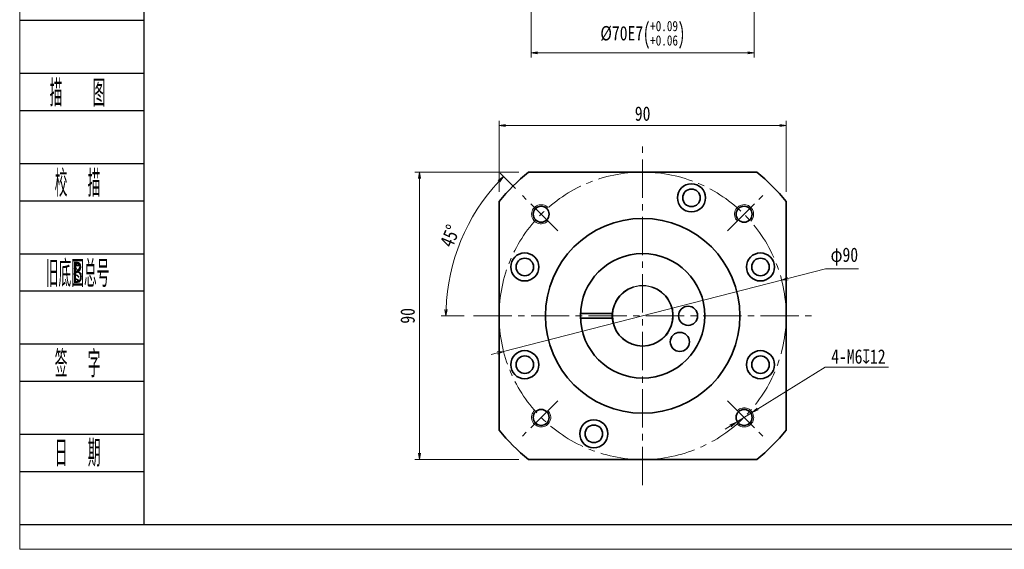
# Model space of a CAD drawing. Header units: millimetres. Extents: x -17 to 650, y 12 to 474.
# Tile 1 of 8: x -14 to 295, y 12 to 178. Entities that reach past the tile are written whole.
import ezdxf
from ezdxf.enums import TextEntityAlignment as Align

# ---------------------------------------------------------------- set-up
doc = ezdxf.new("R2010")
doc.units = ezdxf.units.MM
doc.linetypes.add('点画线', pattern=[18, 12, -2, 2, -2])
doc.layers.add('2细线层', color=4, linetype='Continuous')
doc.layers.add('6文字层', color=3, linetype='Continuous')
for name, color, linetype, lineweight in [('CDRAFT0', 7, 'Continuous', 35), ('EB0', 7, 'Continuous', 35), ('中心线层', 1, '点画线', 18), ('图框_外框线', 7, 'Continuous', 18), ('尺寸线层', 3, 'Continuous', 18), ('粗实线层', 7, 'Continuous', 35), ('粗实线层_1', 7, 'Continuous', 35), ('细实线', 211, 'Continuous', 18)]:
    doc.layers.add(name, color=color, linetype=linetype, lineweight=lineweight)
doc.styles.add('PC_TEXTSTYLE', font='ISOCP.SHX', dxfattribs={"width": 0.707, "bigfont": 'GBCBIG.SHX'})
doc.styles.get("Standard").update_dxf_attribs({"font": 'SimSun.ttf'})
doc.styles.add('宋体', font='SimSun.ttf', dxfattribs={"width": 0.8})
doc.dimstyles.new('A水平标注$0', dxfattribs={"dimtxt": 3.5, "dimasz": 2, "dimexe": 1.5, "dimexo": 3, "dimgap": 1.1, "dimtad": 1, "dimtoh": 1, "dimdec": 4, "dimdsep": 46, "dimtxsty": '宋体', "dimblk": 'OPEN', "dimcen": 3, "dimclrd": 3, "dimclre": 3, "dimclrt": 6, "dimadec": 0, "dimazin": 0, "dimtm": 1e-09, "dimtfac": 1, "dimtdec": 4, "dimtix": 1, "dimtmove": 0, "dimatfit": 3, "dimldrblk": 'OPEN', "dimfxl": 0, "dimlwd": 13, "dimlwe": 13, "dimarcsym": 0})
doc.dimstyles.new('D直径标注φ25', dxfattribs={"dimtxt": 3.5, "dimasz": 2, "dimexe": 1, "dimexo": 3, "dimtad": 1, "dimtoh": 1, "dimdec": 1, "dimdsep": 46, "dimtxsty": '宋体', "dimblk": 'OPEN', "dimcen": 3, "dimclrd": 3, "dimclre": 3, "dimclrt": 130, "dimadec": 0, "dimazin": 0, "dimtm": 1e-09, "dimtfac": 1, "dimtdec": 1, "dimtmove": 0, "dimatfit": 0, "dimldrblk": 'OPEN', "dimfxl": 0, "dimlwd": 13, "dimlwe": 13, "dimarcsym": 0})
doc.dimstyles.new('螺孔(M8-7H)', dxfattribs={"dimtxt": 3.5, "dimasz": 2, "dimexe": 1.25, "dimexo": 3, "dimtad": 1, "dimtoh": 1, "dimdec": 4, "dimdsep": 46, "dimtxsty": '宋体', "dimblk": 'OPEN', "dimcen": 3, "dimclrd": 3, "dimclre": 3, "dimclrt": 2, "dimadec": 0, "dimazin": 0, "dimtm": 1e-09, "dimtfac": 1, "dimtdec": 4, "dimtmove": 0, "dimatfit": 3, "dimldrblk": 'OPEN', "dimfxl": 0, "dimlwd": 9, "dimlwe": 9, "dimarcsym": 0})

# ---------------------------------------------------------------- blocks, each defined once
blk = doc.blocks.new('_Open')
at = {"color": 0, "linetype": 'ByBlock', "lineweight": -2}
for p, q in [((-1, 0.17), (0, 0)), ((-1, -0.17), (0, 0)), ((0, 0), (-1, 0))]:
    blk.add_line(p, q, dxfattribs=at)
blk = doc.blocks.new('*D22')
at = {"layer": 'Defpoints', "color": 0, "transparency": 16777216}
for p in [(145.76, 129.92), (111.58, 39.92), (145.76, 39.92)]:
    blk.add_point(p, dxfattribs=at)
at = {"layer": '尺寸线层', "color": 3, "lineweight": 13, "transparency": 16777216}
for p, q in [((142.76, 129.92), (110.08, 129.92)), ((111.58, 127.92), (111.58, 41.92)), ((142.76, 39.92), (110.08, 39.92))]:
    blk.add_line(p, q, dxfattribs=at)
at = {"layer": '尺寸线层', "color": 3, "lineweight": 13, "transparency": 16777216, "xscale": 2, "yscale": 2, "zscale": 2}
for p, rotation in [((111.58, 129.92), 90), ((111.58, 39.92), 270)]:
    blk.add_blockref('_Open', p, dxfattribs=dict(at, rotation=rotation))
at = {"layer": '尺寸线层', "color": 6, "transparency": 16777216, "insert": (107.88, 84.92), "char_height": 4.5, "attachment_point": 5, "rotation": 90, "style": '宋体', "bg_fill": 3, "box_fill_scale": 1.1, "bg_fill_color": 257, "bg_fill_transparency": 0}
blk.add_mtext('90', dxfattribs=at)
blk = doc.blocks.new('*D32')
at = {"layer": 'Defpoints', "color": 0, "transparency": 16777216}
for p in [(225.15, 96.08), (137.96, 73.77)]:
    blk.add_point(p, dxfattribs=at)
at = {"layer": '尺寸线层', "color": 3, "lineweight": 13, "transparency": 16777216}
for p, q in [((238.92, 99.6), (227.09, 96.57)), ((249.21, 99.6), (238.92, 99.6)), ((137.96, 73.77), (225.15, 96.08)), ((136.02, 73.28), (134.08, 72.78))]:
    blk.add_line(p, q, dxfattribs=at)
at = {"layer": '尺寸线层', "color": 3, "lineweight": 13, "transparency": 16777216, "xscale": 2, "yscale": 2, "zscale": 2}
for p, rotation in [((225.15, 96.08), 194.3496843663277), ((137.96, 73.77), 14.34968436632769)]:
    blk.add_blockref('_Open', p, dxfattribs=dict(at, rotation=rotation))
at = {"layer": '尺寸线层', "color": 130, "transparency": 16777216, "insert": (244.81, 103.45), "char_height": 4.5, "attachment_point": 5, "style": '宋体', "bg_fill": 3, "box_fill_scale": 1.1, "bg_fill_color": 257, "bg_fill_transparency": 0}
blk.add_mtext('φ90', dxfattribs=at)
blk = doc.blocks.new('*D33')
at = {"layer": 'Defpoints', "color": 0, "transparency": 16777216}
for p in [(143.85, 122.62), (154.98, 111.5), (128.55, 84.92), (234.55, 84.92)]:
    blk.add_point(p, dxfattribs=at)
at = {"layer": '尺寸线层', "color": 3, "lineweight": 13, "transparency": 16777216}
for p, q in [((141.73, 124.75), (136.87, 129.6)), ((125.55, 84.92), (118.37, 84.92))]:
    blk.add_line(p, q, dxfattribs=at)
blk.add_arc((181.55, 84.92), 61.68, 136.8578, 178.1422, dxfattribs=at)
at = {"layer": '尺寸线层', "color": 3, "lineweight": 13, "transparency": 16777216, "xscale": 2, "yscale": 2, "zscale": 2}
for p, rotation in [((137.93, 128.54), 45.92888788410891), ((119.87, 84.92), 269.0711121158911)]:
    blk.add_blockref('_Open', p, dxfattribs=dict(at, rotation=rotation))
at = {"layer": '尺寸线层', "color": 6, "transparency": 16777216, "insert": (121.17, 109.94), "char_height": 4.5, "attachment_point": 5, "rotation": 67.5, "style": '宋体', "bg_fill": 3, "box_fill_scale": 1.1, "bg_fill_color": 257, "bg_fill_transparency": 0}
blk.add_mtext('45%%d', dxfattribs=at)
at = {"layer": 'Defpoints', "color": 0, "transparency": 16777216}
blk.add_point((124.56, 108.53), dxfattribs=at)
blk = doc.blocks.new('*D34')
at = {"layer": 'Defpoints', "color": 0, "transparency": 16777216}
for p in [(226.55, 144.53), (136.55, 120.72), (226.55, 120.72)]:
    blk.add_point(p, dxfattribs=at)
at = {"layer": '尺寸线层', "color": 3, "lineweight": 13, "transparency": 16777216}
for p, q in [((136.55, 123.72), (136.55, 146.03)), ((226.55, 123.72), (226.55, 146.03)), ((138.55, 144.53), (224.55, 144.53))]:
    blk.add_line(p, q, dxfattribs=at)
at = {"layer": '尺寸线层', "color": 3, "lineweight": 13, "transparency": 16777216, "xscale": 2, "yscale": 2, "zscale": 2, "rotation": 180}
blk.add_blockref('_Open', (136.55, 144.53), dxfattribs=at)
at = {"layer": '尺寸线层', "color": 3, "lineweight": 13, "transparency": 16777216, "xscale": 2, "yscale": 2, "zscale": 2}
blk.add_blockref('_Open', (226.55, 144.53), dxfattribs=at)
at = {"layer": '尺寸线层', "color": 6, "transparency": 16777216, "insert": (181.55, 148.23), "char_height": 4.5, "attachment_point": 5, "style": '宋体', "bg_fill": 3, "box_fill_scale": 1.1, "bg_fill_color": 257, "bg_fill_transparency": 0}
blk.add_mtext('90', dxfattribs=at)
blk = doc.blocks.new('*D35')
at = {"color": 3, "lineweight": 9, "transparency": 16777216}
for p, q in [((238.78, 68.86), (217.62, 55.74)), ((258.64, 68.86), (238.78, 68.86)), ((210.82, 51.52), (215.92, 54.69)), ((209.12, 50.47), (207.42, 49.42))]:
    blk.add_line(p, q, dxfattribs=at)
at = {"layer": 'Defpoints', "color": 0, "transparency": 16777216}
for p in [(215.92, 54.69), (210.82, 51.52)]:
    blk.add_point(p, dxfattribs=at)
at = {"color": 3, "lineweight": 9, "transparency": 16777216, "xscale": 2, "yscale": 2, "zscale": 2}
for p, rotation in [((215.92, 54.69), 211.79160351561), ((210.82, 51.52), 31.79160351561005)]:
    blk.add_blockref('_Open', p, dxfattribs=dict(at, rotation=rotation))
at = {"color": 2, "transparency": 16777216, "insert": (249.21, 72.15), "char_height": 4.5, "attachment_point": 5, "style": '宋体', "bg_fill": 3, "box_fill_scale": 1.1, "bg_fill_color": 257, "bg_fill_transparency": 0}
blk.add_mtext('4-M6{\\famgdt|b0|i0|c0|p0;x}{12}', dxfattribs=at)
blk = doc.blocks.new('*D36')
at = {"layer": 'Defpoints', "color": 0, "transparency": 16777216}
for p in [(146.56, 195.64), (216.56, 195.64), (216.56, 167.3)]:
    blk.add_point(p, dxfattribs=at)
at = {"layer": '尺寸线层', "color": 3, "lineweight": 13, "transparency": 16777216}
for p, q in [((146.56, 192.64), (146.56, 165.8)), ((216.56, 192.64), (216.56, 165.8)), ((148.56, 167.3), (214.56, 167.3))]:
    blk.add_line(p, q, dxfattribs=at)
at = {"layer": '尺寸线层', "color": 3, "lineweight": 13, "transparency": 16777216, "xscale": 2, "yscale": 2, "zscale": 2, "rotation": 180}
blk.add_blockref('_Open', (146.56, 167.3), dxfattribs=at)
at = {"layer": '尺寸线层', "color": 3, "lineweight": 13, "transparency": 16777216, "xscale": 2, "yscale": 2, "zscale": 2}
blk.add_blockref('_Open', (216.56, 167.3), dxfattribs=at)
at = {"layer": '尺寸线层', "color": 6, "transparency": 16777216, "insert": (181.56, 172.9), "char_height": 4.5, "attachment_point": 5, "style": '宋体', "bg_fill": 3, "box_fill_scale": 1.1, "bg_fill_color": 257, "bg_fill_transparency": 0}
blk.add_mtext('{\\A1;{%%c70}{}{E7\\H0.7143x;{\\H2x;\\W0.5;(}\\S+0.09^ +0.06;{\\H2x;\\W0.5;)}}}', dxfattribs=at)

msp = doc.modelspace()

# ---------------------------------------------------------------- linework, layer by layer
msp.add_circle((181.55227, 84.92486), 9.5)
at = {"layer": '2细线层'}
for p, q in [((-13.76424, 177.4988), (25.15085, 177.4988)), ((-13.76424, 160.87666), (25.15085, 160.87666)), ((-13.76424, 149.24117), (25.15085, 149.24117)), ((-13.76424, 132.61903), (25.15085, 132.61903)), ((-13.76424, 120.98353), (25.15085, 120.98353)), ((-13.76424, 104.3614), (25.15085, 104.3614)), ((-13.76424, 92.7259), (25.15085, 92.7259)), ((-13.76424, 76.10376), (25.15085, 76.10376)), ((-13.76424, 64.46827), (25.15085, 64.46827)), ((-13.76424, 47.84613), (25.15085, 47.84613)), ((-13.76424, 36.21063), (25.15085, 36.21063)), ((-13.76424, 19.58849), (25.15085, 19.58849))]:
    msp.add_line(p, q, dxfattribs=at)
at = {"layer": 'CDRAFT0'}
for centre in [(196.85961, 121.88004), (144.59709, 100.2322), (218.50745, 100.2322), (144.59709, 69.61752), (218.50745, 69.61752), (166.24494, 47.96968)]:
    msp.add_circle(centre, 4.4, dxfattribs=at)
for start, end in [(128.4998296, 141.5000496), (38.4998296, 51.5000496), (218.4998296, 231.5000496), (308.4998296, 321.5000496)]:
    msp.add_arc((181.55227, 84.92486), 57.5, start, end, dxfattribs=at)
at = {"layer": 'EB0'}
for p, q in [((162.0667, 85.67486), (172.08192, 85.67486)), ((162.0667, 84.17486), (172.08192, 84.17486))]:
    msp.add_line(p, q, dxfattribs=at)
for centre, radius in [((181.55227, 84.92486), 19.5), ((195.80227, 84.92486), 3), ((193.22519, 76.7514), 3)]:
    msp.add_circle(centre, radius, dxfattribs=at)
msp.add_arc((181.55227, 84.92486), 9.5, 108.4103907, 71.5915198, dxfattribs=at)
at = {"layer": '中心线层'}
for p, q in [((181.55227, 31.92486), (181.55227, 137.92486)), ((208.12842, 111.501), (219.25213, 122.62472)), ((208.12842, 58.34872), (219.25213, 47.225))]:
    msp.add_line(p, q, dxfattribs=at)
at = {"layer": '粗实线层'}
msp.add_circle((213.37208, 53.10506), 2.5, dxfattribs=at)
at = {"layer": '粗实线层_1'}
for points in [[(145.75788, 129.92486), (217.34683, 129.92486)], [(136.55227, 49.13046), (136.55227, 120.71941)], [(226.55227, 120.71926), (226.55227, 49.13031)], [(217.34667, 39.92486), (145.75772, 39.92486)]]:
    msp.add_lwpolyline(points, dxfattribs=at)
for centre, radius in [((196.85961, 121.88004), 2.75), ((181.55227, 84.92486), 30.5), ((144.59709, 100.2322), 2.75), ((218.50745, 100.2322), 2.75), ((144.59709, 69.61752), 2.75), ((218.50745, 69.61752), 2.75), ((166.24494, 47.96968), 2.75)]:
    msp.add_circle(centre, radius, dxfattribs=at)
at = {"layer": '细实线'}
msp.add_arc((213.37208, 53.10506), 3, 223.4082458, 135, dxfattribs=at)

# ---------------------------------------------------------------- texts
at = {"layer": '6文字层', "color": 3, "style": 'PC_TEXTSTYLE'}
for s, width, p in [('描   图', 0.6667, (4.37318, 155.05891)), ('校  描', 0.667, (4.37318, 126.80128)), ('旧底图总号', 0.667, (4.37318, 98.54365)), ('签  字', 0.667, (4.37318, 70.28601)), ('日  期', 0.667, (4.38354, 42.19428))]:
    msp.add_text(s, height=8.311069, dxfattribs=dict(at, width=width)).set_placement(p, align=Align.MIDDLE)
at = {"layer": '6文字层', "width": 0.707}
msp.add_text('B', height=6.64885, dxfattribs=at).set_placement((4.37318, 98.54365), align=Align.MIDDLE)

# ---------------------------------------------------------------- next in the draw order: dimensions: what is measured, and where the dimension line sits
at = {"layer": '尺寸线层'}
dim = msp.add_linear_dim(base=(111.57983, 39.92486), p1=(145.75788, 129.92486), p2=(145.75772, 39.92486), angle=270, dimstyle='A水平标注$0', override={"dimtxt": 4.5, "dimgap": 1.5, "dimdec": 1, "dimpost": '<>', "dimblk": 'Open', "dimtvp": 0.1, "dimtfill": 1, "dimtfillclr": 256}, dxfattribs=at)
dim.commit()
dim.dimension.update_dxf_attribs({"geometry": '*D22', "text_midpoint": (107.88011, 84.92486)})

# ---------------------------------------------------------------- next in the draw order: linework, layer by layer
at = {"layer": '中心线层'}
for p, q in [((154.97613, 111.501), (143.85241, 122.62472)), ((128.55227, 84.92486), (234.55227, 84.92486)), ((154.97613, 58.34872), (143.85241, 47.225))]:
    msp.add_line(p, q, dxfattribs=at)
msp.add_circle((181.55227, 84.92486), 45, dxfattribs=at)
at = {"layer": '粗实线层'}
msp.add_circle((149.73247, 53.10506), 2.5, dxfattribs=at)
at = {"layer": '细实线'}
msp.add_arc((149.73247, 53.10506), 3, 133.4082458, 45, dxfattribs=at)

# ---------------------------------------------------------------- next in the draw order: dimensions: what is measured, and where the dimension line sits
at = {"layer": '尺寸线层'}
dim = msp.add_diameter_dim_2p(p1=(137.95622, 73.7721), p2=(225.14833, 96.07762), dimstyle='D直径标注φ25', override={"dimtxt": 4.5, "dimgap": 1.5, "dimpost": 'φ<>'}, dxfattribs=at)
dim.commit()
dim.dimension.update_dxf_attribs({"geometry": '*D32', "text_midpoint": (238.91786, 99.60015), "dimtype": 163})

# ---------------------------------------------------------------- next in the draw order: dimensions: what is measured, and where the dimension line sits
dim = msp.add_angular_dim_2l(base=(124.56292, 108.53062), line1=((154.97613, 111.501), (143.85241, 122.62472)), line2=((128.55227, 84.92486), (234.55227, 84.92486)), dimstyle='A水平标注$0', override={"dimtxt": 4.5, "dimgap": 1.5, "dimdec": 1, "dimpost": '<>', "dimblk": 'Open', "dimtvp": 0.1, "dimtfill": 1, "dimtfillclr": 256}, dxfattribs=at)
dim.commit()
dim.dimension.update_dxf_attribs({"geometry": '*D33', "text_midpoint": (121.16805, 109.93682)})

# ---------------------------------------------------------------- next in the draw order: linework, layer by layer
at = {"layer": '图框_外框线', "color": 3}
msp.add_lwpolyline([(-13.77985, 11.80236), (640.25586, 11.80236), (640.25586, 474.29903), (-13.77985, 474.29903)], close=True, dxfattribs=at)
at = {"layer": '图框_外框线', "color": 3, "lineweight": 25}
msp.add_lwpolyline([(25.15085, 19.58849), (632.46972, 19.58849), (632.46972, 466.51289), (25.15085, 466.51289)], close=True, dxfattribs=at)
at = {"layer": '粗实线层'}
for centre in [(149.73247, 116.74467), (213.37208, 116.74467)]:
    msp.add_circle(centre, 2.5, dxfattribs=at)
at = {"layer": '细实线'}
for centre, start, end in [((149.73247, 116.74467), 43.4082458, 315), ((213.37208, 116.74467), 313.4082458, 225)]:
    msp.add_arc(centre, 3, start, end, dxfattribs=at)

# ---------------------------------------------------------------- next in the draw order: dimensions: what is measured, and where the dimension line sits
dim = msp.add_diameter_dim_2p(p1=(210.82217, 51.52456), p2=(215.92199, 54.68555), text='4-M<>{\\famgdt|b0|i0|c0|p0;x}{12}', dimstyle='螺孔(M8-7H)', override={"dimtxt": 4.5, "dimgap": 1, "dimtad": 1, "dimtih": 0, "dimtoh": 1, "dimdec": 4, "dimlfac": 1, "dimpost": '<>', "dimcen": 0, "dimse1": 0, "dimse2": 0, "dimsd1": 0, "dimsd2": 0, "dimtix": 0, "dimtofl": 1, "dimatfit": 3, "dimtvp": 0.1})
dim.commit()
dim.dimension.update_dxf_attribs({"geometry": '*D35', "text_midpoint": (249.21298, 68.85611), "dimtype": 163})
at = {"layer": '尺寸线层'}
dim = msp.add_linear_dim(base=(216.5556, 167.30192), p1=(146.5556, 195.64332), p2=(216.5556, 195.64332), text='{\\A1;{%%c<>}{}{E7\\H0.7143x;{\\H2x;\\W0.5;(}\\S+0.09^ +0.06;{\\H2x;\\W0.5;)}}}', dimstyle='A水平标注$0', override={"dimtxt": 4.5, "dimgap": 1.5, "dimdec": 1, "dimpost": '<>', "dimblk": 'Open', "dimtp": 0.09, "dimtm": -0.06, "dimtdec": 2, "dimtvp": 0.1, "dimtfill": 1, "dimtfillclr": 256, "dimtzin": 8}, dxfattribs=at)
dim.commit()
dim.dimension.update_dxf_attribs({"geometry": '*D36', "text_midpoint": (181.5556, 167.30192), "dimtype": 160})
dim = msp.add_linear_dim(base=(226.55227, 144.53191), p1=(136.55227, 120.71941), p2=(226.55227, 120.71926), dimstyle='A水平标注$0', override={"dimtxt": 4.5, "dimgap": 1.5, "dimdec": 1, "dimpost": '<>', "dimblk": 'Open', "dimtvp": 0.1, "dimtfill": 1, "dimtfillclr": 256}, dxfattribs=at)
dim.commit()
dim.dimension.update_dxf_attribs({"geometry": '*D34', "text_midpoint": (181.55227, 148.23163)})

doc.saveas('drawing.dxf')
